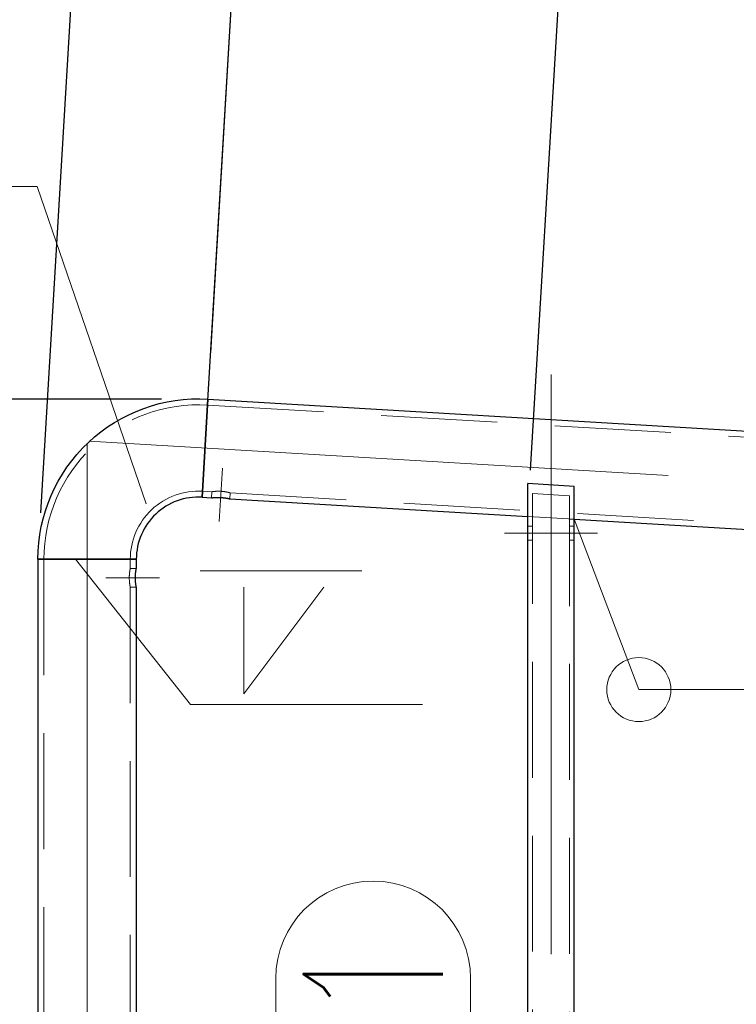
# Model space of a CAD drawing. Header units: millimetres. Extents: x -845 to -83, y 8759 to 9255.
# Tile 95 of 119: x -643 to -627, y 9096 to 9118. Entities that reach past the tile are written whole.
import ezdxf

# ---------------------------------------------------------------- set-up
doc = ezdxf.new("R2010")
doc.units = ezdxf.units.MM
doc.header["$LTSCALE"] = 10
doc.linetypes.add('HIDDEN', pattern=[0.375, 0.25, -0.125])
doc.linetypes.add('MITTE', pattern=[2, 1.25, -0.25, 0.25, -0.25])
doc.layers.get('Defpoints').update_dxf_attribs({"color": 1})
for name, color, linetype, lineweight in [('PS_DIM', 4, 'Continuous', 13), ('PS_Hidden', 2, 'HIDDEN', 9), ('PS_Mid', 5, 'MITTE', 15), ('PS_Pos', 1, 'Continuous', 15), ('PS_Shape', 161, 'Continuous', 30), ('PS_SOLID', 7, 'Continuous', 30), ('PS_Weld', 1, 'Continuous', 9)]:
    doc.layers.add(name, color=color, linetype=linetype, lineweight=lineweight)
doc.styles.add('simplex', font='simplex.shx', dxfattribs={"width": 0.75})
doc.dimstyles.new('1_20_GŁ_DS1-LS20', dxfattribs={"dimtxt": 2, "dimasz": 2, "dimexe": 2, "dimexo": 1, "dimgap": 1, "dimtad": 1, "dimjust": 4, "dimdec": 0, "dimlfac": 20, "dimtxsty": 'simplex', "dimblk1": 'NONE', "dimsah": 1, "dimcen": 2, "dimclrd": 256, "dimclre": 256, "dimclrt": 4, "dimadec": 1, "dimazin": 0, "dimtfac": 1, "dimtdec": 0, "dimtmove": 2, "dimatfit": 3, "dimfxl": 1, "dimarcsym": 0})
doc.dimstyles.new('1_20_PRZ', dxfattribs={"dimtxt": 2, "dimasz": 1, "dimexe": 2, "dimexo": 5, "dimgap": 1, "dimtad": 1, "dimdec": 0, "dimlfac": 20, "dimtxsty": 'simplex', "dimblk": 'dimznak', "dimcen": 2, "dimse1": 1, "dimse2": 1, "dimclrd": 256, "dimclrt": 4, "dimadec": 1, "dimazin": 0, "dimtfac": 1, "dimtdec": 0, "dimtix": 1, "dimtmove": 2, "dimatfit": 3, "dimldrblk": 'dim-grot', "dimfxl": 1, "dimarcsym": 0})
doc.dimstyles.new('1_20_SC', dxfattribs={"dimtxt": 2, "dimasz": 1, "dimexe": 1, "dimexo": 1, "dimgap": 1, "dimtad": 1, "dimdec": 0, "dimlfac": 20, "dimtxsty": 'simplex', "dimblk": 'dimznak', "dimcen": 2, "dimclrd": 256, "dimclre": 256, "dimclrt": 4, "dimadec": 1, "dimazin": 0, "dimtfac": 1, "dimtdec": 0, "dimtix": 1, "dimtmove": 2, "dimatfit": 3, "dimldrblk": 'dim-grot', "dimfxl": 1, "dimarcsym": 0})

# ---------------------------------------------------------------- blocks, each defined once
blk = doc.blocks.new('*D39')
at = {"layer": 'Defpoints', "color": 0, "transparency": 16777216}
for p in [(-637.636, 9126.047), (-638.744, 9107.403), (-642.283, 9106.066)]:
    blk.add_point(p, dxfattribs=at)
at = {"layer": 'PS_DIM', "lineweight": -2, "transparency": 16777216}
for p, q in [((-642.224, 9107.064), (-640.965, 9128.249)), ((-638.684, 9108.402), (-637.517, 9128.044)), ((-641.084, 9126.252), (-643.08, 9126.371)), ((-641.084, 9126.252), (-637.636, 9126.047)), ((-635.64, 9125.929), (-633.643, 9125.81))]:
    blk.add_line(p, q, dxfattribs=at)
at = {"layer": 'PS_DIM', "transparency": 16777216}
blk.add_solid([(-635.62, 9126.262), (-635.659, 9125.596), (-637.636, 9126.047)], dxfattribs=at)
at = {"layer": 'PS_DIM', "color": 4, "transparency": 16777216, "insert": (-643.286, 9123.25), "char_height": 2, "attachment_point": 5, "rotation": 86.6003, "style": 'simplex'}
blk.add_mtext('-69', dxfattribs=at)
blk = doc.blocks.new('_None')
blk = doc.blocks.new('*D40')
at = {"layer": 'Defpoints', "color": 0, "transparency": 16777216}
for p in [(-637.636, 9126.047), (-638.618, 9109.52), (-638.744, 9107.403)]:
    blk.add_point(p, dxfattribs=at)
at = {"layer": 'PS_DIM', "lineweight": -2, "transparency": 16777216}
for p, q in [((-638.684, 9108.402), (-637.517, 9128.044)), ((-638.559, 9110.518), (-637.517, 9128.044)), ((-639.633, 9126.166), (-641.629, 9126.285)), ((-637.636, 9126.047), (-635.64, 9125.929))]:
    blk.add_line(p, q, dxfattribs=at)
at = {"layer": 'PS_DIM', "transparency": 16777216}
blk.add_solid([(-639.613, 9126.499), (-639.652, 9125.833), (-637.636, 9126.047)], dxfattribs=at)
at = {"layer": 'PS_DIM', "color": 4, "transparency": 16777216, "insert": (-639.743, 9124.65), "char_height": 2, "attachment_point": 5, "rotation": 86.6003, "style": 'simplex'}
blk.add_mtext('0', dxfattribs=at)
blk = doc.blocks.new('*D41')
at = {"layer": 'Defpoints', "color": 0, "transparency": 16777216}
for p in [(-630.615, 9125.63), (-638.744, 9107.403), (-631.723, 9106.986)]:
    blk.add_point(p, dxfattribs=at)
at = {"layer": 'PS_DIM', "lineweight": -2, "transparency": 16777216}
for p, q in [((-638.684, 9108.402), (-637.517, 9128.044)), ((-631.664, 9107.985), (-630.497, 9127.627)), ((-637.636, 9126.047), (-632.612, 9125.749))]:
    blk.add_line(p, q, dxfattribs=at)
at = {"layer": 'PS_DIM', "transparency": 16777216}
blk.add_solid([(-632.592, 9126.082), (-632.632, 9125.416), (-630.615, 9125.63)], dxfattribs=at)
at = {"layer": 'PS_DIM', "color": 4, "transparency": 16777216, "insert": (-628.746, 9123.031), "char_height": 2, "attachment_point": 5, "rotation": 86.6003, "style": 'simplex'}
blk.add_mtext('141', dxfattribs=at)
blk = doc.blocks.new('*D42')
at = {"layer": 'Defpoints', "color": 0, "transparency": 16777216}
for p in [(-620.615, 9125.036), (-638.744, 9107.403), (-621.723, 9106.392)]:
    blk.add_point(p, dxfattribs=at)
at = {"layer": 'PS_DIM', "lineweight": -2, "transparency": 16777216}
for p, q in [((-638.684, 9108.402), (-637.517, 9128.044)), ((-621.664, 9107.391), (-620.497, 9127.033)), ((-637.636, 9126.047), (-622.612, 9125.155))]:
    blk.add_line(p, q, dxfattribs=at)
at = {"layer": 'PS_DIM', "transparency": 16777216}
blk.add_solid([(-622.592, 9125.488), (-622.632, 9124.822), (-620.615, 9125.036)], dxfattribs=at)
at = {"layer": 'PS_DIM', "color": 4, "transparency": 16777216, "insert": (-622.788, 9122.534), "char_height": 2, "attachment_point": 5, "rotation": 86.6003, "style": 'simplex'}
blk.add_mtext('341', dxfattribs=at)
blk = doc.blocks.new('*D43')
at = {"layer": 'Defpoints', "color": 0, "transparency": 16777216}
for p in [(-610.615, 9124.442), (-638.744, 9107.403), (-611.723, 9105.798)]:
    blk.add_point(p, dxfattribs=at)
at = {"layer": 'PS_DIM', "lineweight": -2, "transparency": 16777216}
for p, q in [((-638.684, 9108.402), (-637.517, 9128.044)), ((-611.664, 9106.797), (-610.497, 9126.439)), ((-637.636, 9126.047), (-612.612, 9124.561))]:
    blk.add_line(p, q, dxfattribs=at)
at = {"layer": 'PS_DIM', "transparency": 16777216}
blk.add_solid([(-612.592, 9124.894), (-612.632, 9124.228), (-610.615, 9124.442)], dxfattribs=at)
at = {"layer": 'PS_DIM', "color": 4, "transparency": 16777216, "insert": (-612.788, 9121.939), "char_height": 2, "attachment_point": 5, "rotation": 86.6003, "style": 'simplex'}
blk.add_mtext('541', dxfattribs=at)
blk = doc.blocks.new('*D44')
at = {"layer": 'Defpoints', "color": 0, "transparency": 16777216}
for p in [(-600.615, 9123.848), (-638.744, 9107.403), (-601.723, 9105.204)]:
    blk.add_point(p, dxfattribs=at)
at = {"layer": 'PS_DIM', "lineweight": -2, "transparency": 16777216}
for p, q in [((-638.684, 9108.402), (-637.517, 9128.044)), ((-637.636, 9126.047), (-602.612, 9123.967)), ((-601.664, 9106.202), (-600.497, 9125.845))]:
    blk.add_line(p, q, dxfattribs=at)
at = {"layer": 'PS_DIM', "transparency": 16777216}
blk.add_solid([(-602.592, 9124.299), (-602.632, 9123.634), (-600.615, 9123.848)], dxfattribs=at)
at = {"layer": 'PS_DIM', "color": 4, "transparency": 16777216, "insert": (-602.807, 9121.025), "char_height": 2, "attachment_point": 5, "rotation": 86.6003, "style": 'simplex'}
blk.add_mtext('742', dxfattribs=at)
blk = doc.blocks.new('*D45')
at = {"layer": 'Defpoints', "color": 0, "transparency": 16777216}
for p in [(-591.175, 9123.287), (-638.744, 9107.403), (-592.283, 9104.643)]:
    blk.add_point(p, dxfattribs=at)
at = {"layer": 'PS_DIM', "lineweight": -2, "transparency": 16777216}
for p, q in [((-638.684, 9108.402), (-637.517, 9128.044)), ((-637.636, 9126.047), (-593.172, 9123.406)), ((-592.224, 9105.642), (-591.057, 9125.284))]:
    blk.add_line(p, q, dxfattribs=at)
at = {"layer": 'PS_DIM', "transparency": 16777216}
blk.add_solid([(-593.152, 9123.739), (-593.192, 9123.073), (-591.175, 9123.287)], dxfattribs=at)
at = {"layer": 'PS_DIM', "color": 4, "transparency": 16777216, "insert": (-593.348, 9120.785), "char_height": 2, "attachment_point": 5, "rotation": 86.6003, "style": 'simplex'}
blk.add_mtext('931', dxfattribs=at)
blk = doc.blocks.new('*D46')
at = {"layer": 'Defpoints', "color": 0, "transparency": 16777216}
for p in [(-580.615, 9122.66), (-638.744, 9107.403), (-581.723, 9104.016)]:
    blk.add_point(p, dxfattribs=at)
at = {"layer": 'PS_DIM', "lineweight": -2, "transparency": 16777216}
for p, q in [((-638.684, 9108.402), (-637.517, 9128.044)), ((-637.636, 9126.047), (-582.612, 9122.779)), ((-581.664, 9105.014), (-580.497, 9124.656))]:
    blk.add_line(p, q, dxfattribs=at)
at = {"layer": 'PS_DIM', "transparency": 16777216}
blk.add_solid([(-582.592, 9123.111), (-582.632, 9122.446), (-580.615, 9122.66)], dxfattribs=at)
at = {"layer": 'PS_DIM', "color": 4, "transparency": 16777216, "insert": (-582.832, 9119.409), "char_height": 2, "attachment_point": 5, "rotation": 86.6003, "style": 'simplex'}
blk.add_mtext('1142', dxfattribs=at)
blk = doc.blocks.new('*D47')
at = {"layer": 'Defpoints', "color": 0, "transparency": 16777216}
for p in [(-570.615, 9122.066), (-638.744, 9107.403), (-571.723, 9103.422)]:
    blk.add_point(p, dxfattribs=at)
at = {"layer": 'PS_DIM', "lineweight": -2, "transparency": 16777216}
for p, q in [((-638.684, 9108.402), (-637.517, 9128.044)), ((-637.636, 9126.047), (-572.612, 9122.185)), ((-571.664, 9104.42), (-570.497, 9124.062))]:
    blk.add_line(p, q, dxfattribs=at)
at = {"layer": 'PS_DIM', "transparency": 16777216}
blk.add_solid([(-572.592, 9122.517), (-572.632, 9121.852), (-570.615, 9122.066)], dxfattribs=at)
at = {"layer": 'PS_DIM', "color": 4, "transparency": 16777216, "insert": (-572.841, 9118.672), "char_height": 2, "attachment_point": 5, "rotation": 86.6003, "style": 'simplex'}
blk.add_mtext('1343', dxfattribs=at)
blk = doc.blocks.new('*D48')
at = {"layer": 'Defpoints', "color": 0, "transparency": 16777216}
for p in [(-560.615, 9121.472), (-638.744, 9107.403), (-561.723, 9102.828)]:
    blk.add_point(p, dxfattribs=at)
at = {"layer": 'PS_DIM', "lineweight": -2, "transparency": 16777216}
for p, q in [((-638.684, 9108.402), (-637.517, 9128.044)), ((-637.636, 9126.047), (-562.612, 9121.59)), ((-561.664, 9103.826), (-560.497, 9123.468))]:
    blk.add_line(p, q, dxfattribs=at)
at = {"layer": 'PS_DIM', "transparency": 16777216}
blk.add_solid([(-562.592, 9121.923), (-562.632, 9121.258), (-560.615, 9121.472)], dxfattribs=at)
at = {"layer": 'PS_DIM', "color": 4, "transparency": 16777216, "insert": (-562.841, 9118.078), "char_height": 2, "attachment_point": 5, "rotation": 86.6003, "style": 'simplex'}
blk.add_mtext('1543', dxfattribs=at)
blk = doc.blocks.new('*D49')
at = {"layer": 'Defpoints', "color": 0, "transparency": 16777216}
for p in [(-550.615, 9120.878), (-638.744, 9107.403), (-551.723, 9102.234)]:
    blk.add_point(p, dxfattribs=at)
at = {"layer": 'PS_DIM', "lineweight": -2, "transparency": 16777216}
for p, q in [((-638.684, 9108.402), (-637.517, 9128.044)), ((-637.636, 9126.047), (-552.612, 9120.996)), ((-551.664, 9103.232), (-550.497, 9122.874))]:
    blk.add_line(p, q, dxfattribs=at)
at = {"layer": 'PS_DIM', "transparency": 16777216}
blk.add_solid([(-552.592, 9121.329), (-552.632, 9120.664), (-550.615, 9120.878)], dxfattribs=at)
at = {"layer": 'PS_DIM', "color": 4, "transparency": 16777216, "insert": (-552.841, 9117.484), "char_height": 2, "attachment_point": 5, "rotation": 86.6003, "style": 'simplex'}
blk.add_mtext('1743', dxfattribs=at)
blk = doc.blocks.new('*D50')
at = {"layer": 'Defpoints', "color": 0, "transparency": 16777216}
for p in [(-541.175, 9120.317), (-638.744, 9107.403), (-542.283, 9101.673)]:
    blk.add_point(p, dxfattribs=at)
at = {"layer": 'PS_DIM', "lineweight": -2, "transparency": 16777216}
for p, q in [((-638.684, 9108.402), (-637.517, 9128.044)), ((-637.636, 9126.047), (-543.172, 9120.436)), ((-542.224, 9102.671), (-541.057, 9122.314))]:
    blk.add_line(p, q, dxfattribs=at)
at = {"layer": 'PS_DIM', "transparency": 16777216}
blk.add_solid([(-543.152, 9120.768), (-543.192, 9120.103), (-541.175, 9120.317)], dxfattribs=at)
at = {"layer": 'PS_DIM', "color": 4, "transparency": 16777216, "insert": (-543.401, 9116.923), "char_height": 2, "attachment_point": 5, "rotation": 86.6003, "style": 'simplex'}
blk.add_mtext('1933', dxfattribs=at)
blk = doc.blocks.new('*D51')
at = {"layer": 'Defpoints', "color": 0, "transparency": 16777216}
for p in [(-530.615, 9119.69), (-638.744, 9107.403), (-531.723, 9101.046)]:
    blk.add_point(p, dxfattribs=at)
at = {"layer": 'PS_DIM', "lineweight": -2, "transparency": 16777216}
for p, q in [((-638.684, 9108.402), (-637.517, 9128.044)), ((-637.636, 9126.047), (-532.612, 9119.808)), ((-531.664, 9102.044), (-530.497, 9121.686))]:
    blk.add_line(p, q, dxfattribs=at)
at = {"layer": 'PS_DIM', "transparency": 16777216}
blk.add_solid([(-532.592, 9120.141), (-532.632, 9119.476), (-530.615, 9119.69)], dxfattribs=at)
at = {"layer": 'PS_DIM', "color": 4, "transparency": 16777216, "insert": (-532.843, 9116.26), "char_height": 2, "attachment_point": 5, "rotation": 86.6003, "style": 'simplex'}
blk.add_mtext('2144', dxfattribs=at)
blk = doc.blocks.new('*D52')
at = {"layer": 'Defpoints', "color": 0, "transparency": 16777216}
for p in [(-520.615, 9119.096), (-638.744, 9107.403), (-521.723, 9100.452)]:
    blk.add_point(p, dxfattribs=at)
at = {"layer": 'PS_DIM', "lineweight": -2, "transparency": 16777216}
for p, q in [((-638.684, 9108.402), (-637.517, 9128.044)), ((-637.636, 9126.047), (-522.612, 9119.214)), ((-521.664, 9101.45), (-520.497, 9121.092))]:
    blk.add_line(p, q, dxfattribs=at)
at = {"layer": 'PS_DIM', "transparency": 16777216}
blk.add_solid([(-522.592, 9119.547), (-522.632, 9118.882), (-520.615, 9119.096)], dxfattribs=at)
at = {"layer": 'PS_DIM', "color": 4, "transparency": 16777216, "insert": (-522.849, 9115.559), "char_height": 2, "attachment_point": 5, "rotation": 86.6003, "style": 'simplex'}
blk.add_mtext('2345', dxfattribs=at)
blk = doc.blocks.new('*D53')
at = {"layer": 'Defpoints', "color": 0, "transparency": 16777216}
for p in [(-510.615, 9118.502), (-638.744, 9107.403), (-511.723, 9099.858)]:
    blk.add_point(p, dxfattribs=at)
at = {"layer": 'PS_DIM', "lineweight": -2, "transparency": 16777216}
for p, q in [((-638.684, 9108.402), (-637.517, 9128.044)), ((-637.636, 9126.047), (-512.612, 9118.62)), ((-511.664, 9100.856), (-510.497, 9120.498))]:
    blk.add_line(p, q, dxfattribs=at)
at = {"layer": 'PS_DIM', "transparency": 16777216}
blk.add_solid([(-512.592, 9118.953), (-512.632, 9118.287), (-510.615, 9118.502)], dxfattribs=at)
at = {"layer": 'PS_DIM', "color": 4, "transparency": 16777216, "insert": (-512.849, 9114.965), "char_height": 2, "attachment_point": 5, "rotation": 86.6003, "style": 'simplex'}
blk.add_mtext('2545', dxfattribs=at)
blk = doc.blocks.new('*D54')
at = {"layer": 'Defpoints', "color": 0, "transparency": 16777216}
for p in [(-501.175, 9117.941), (-638.744, 9107.403), (-502.283, 9099.297)]:
    blk.add_point(p, dxfattribs=at)
at = {"layer": 'PS_DIM', "lineweight": -2, "transparency": 16777216}
for p, q in [((-638.684, 9108.402), (-637.517, 9128.044)), ((-637.636, 9126.047), (-503.172, 9118.059)), ((-502.224, 9100.295), (-501.057, 9119.937))]:
    blk.add_line(p, q, dxfattribs=at)
at = {"layer": 'PS_DIM', "transparency": 16777216}
blk.add_solid([(-503.152, 9118.392), (-503.192, 9117.727), (-501.175, 9117.941)], dxfattribs=at)
at = {"layer": 'PS_DIM', "color": 4, "transparency": 16777216, "insert": (-503.411, 9114.369), "char_height": 2, "attachment_point": 5, "rotation": 86.6003, "style": 'simplex'}
blk.add_mtext('2734', dxfattribs=at)
blk = doc.blocks.new('*D55')
at = {"layer": 'Defpoints', "color": 0, "transparency": 16777216}
for p in [(-481.903, 9116.796), (-638.744, 9107.403), (-482.885, 9100.268)]:
    blk.add_point(p, dxfattribs=at)
at = {"layer": 'PS_DIM', "lineweight": -2, "transparency": 16777216}
for p, q in [((-638.684, 9108.402), (-637.517, 9128.044)), ((-637.636, 9126.047), (-483.9, 9116.915)), ((-482.826, 9101.267), (-481.785, 9118.792))]:
    blk.add_line(p, q, dxfattribs=at)
at = {"layer": 'PS_DIM', "transparency": 16777216}
blk.add_solid([(-483.88, 9117.247), (-483.919, 9116.582), (-481.903, 9116.796)], dxfattribs=at)
at = {"layer": 'PS_DIM', "color": 4, "transparency": 16777216, "insert": (-484.128, 9113.402), "char_height": 2, "attachment_point": 5, "rotation": 86.6003, "style": 'simplex'}
blk.add_mtext('3120', dxfattribs=at)
blk = doc.blocks.new('*D56')
at = {"layer": 'Defpoints', "color": 0, "transparency": 16777216}
for p in [(-478.455, 9116.591), (-638.744, 9107.403), (-479.63, 9096.814)]:
    blk.add_point(p, dxfattribs=at)
at = {"layer": 'PS_DIM', "lineweight": -2, "transparency": 16777216}
for p, q in [((-638.684, 9108.402), (-637.517, 9128.044)), ((-637.636, 9126.047), (-480.452, 9116.71)), ((-479.571, 9097.813), (-478.337, 9118.588))]:
    blk.add_line(p, q, dxfattribs=at)
at = {"layer": 'PS_DIM', "transparency": 16777216}
blk.add_solid([(-480.432, 9117.042), (-480.472, 9116.377), (-478.455, 9116.591)], dxfattribs=at)
at = {"layer": 'PS_DIM', "color": 4, "transparency": 16777216, "insert": (-480.678, 9113.233), "char_height": 2, "attachment_point": 5, "rotation": 86.6003, "style": 'simplex'}
blk.add_mtext('3189', dxfattribs=at)
blk = doc.blocks.new('dimznak')
at = {"color": 0}
for points in [[(0, 2), (0, -2)], [(-2, 0), (2, 0)]]:
    blk.add_lwpolyline(points, dxfattribs=at)
at = {"color": 2}
blk.add_lwpolyline([(1, 1), (-1, -1)], dxfattribs=at)
blk = doc.blocks.new('*D57')
at = {"layer": 'Defpoints', "color": 0, "transparency": 16777216}
for p in [(-638.618, 9109.52), (-650.283, 9106.066), (-642.283, 9106.066)]:
    blk.add_point(p, dxfattribs=at)
at = {"layer": 'PS_DIM', "lineweight": -2, "transparency": 16777216}
for p, q in [((-650.283, 9110.52), (-650.283, 9111.52)), ((-639.618, 9109.52), (-651.283, 9109.52)), ((-650.283, 9109.52), (-650.283, 9106.066)), ((-643.283, 9106.066), (-651.283, 9106.066)), ((-650.283, 9105.066), (-650.283, 9104.066))]:
    blk.add_line(p, q, dxfattribs=at)
for p, rotation in [((-650.283, 9109.52), 270), ((-650.283, 9106.066), 90)]:
    blk.add_blockref('dimznak', p, dxfattribs=dict(at, rotation=rotation))
at = {"layer": 'PS_DIM', "color": 4, "transparency": 16777216, "insert": (-652.283, 9107.793), "char_height": 2, "attachment_point": 5, "rotation": 90, "style": 'simplex'}
blk.add_mtext('69', dxfattribs=at)
blk = doc.blocks.new('dim-grot')
blk.add_hatch(color=256).paths.add_polyline_path([(0, 0), (-2, 0.5), (-2, -0.5)])
blk.add_lwpolyline([(0, 0), (-2, 0.5), (-2, -0.5), (0, 0)])
blk = doc.blocks.new('*D58')
at = {"layer": 'Defpoints', "color": 0, "transparency": 16777216}
for p in [(-642.283, 9106.066), (-650.283, 9060.613), (-640.163, 9060.613)]:
    blk.add_point(p, dxfattribs=at)
at = {"layer": 'PS_DIM', "lineweight": -2, "transparency": 16777216}
for p, q in [((-643.283, 9106.066), (-651.283, 9106.066)), ((-650.283, 9105.066), (-650.283, 9061.613)), ((-641.163, 9060.613), (-651.283, 9060.613))]:
    blk.add_line(p, q, dxfattribs=at)
for p, rotation in [((-650.283, 9106.066), 90), ((-650.283, 9060.613), 270)]:
    blk.add_blockref('dimznak', p, dxfattribs=dict(at, rotation=rotation))
at = {"layer": 'PS_DIM', "color": 4, "transparency": 16777216, "insert": (-652.283, 9083.34), "char_height": 2, "attachment_point": 5, "rotation": 90, "style": 'simplex'}
blk.add_mtext('909', dxfattribs=at)
blk = doc.blocks.new('*D63')
at = {"layer": 'Defpoints', "color": 0, "transparency": 16777216}
for p in [(-638.618, 9109.52), (-482.885, 9100.268), (-471.63, 9100.268)]:
    blk.add_point(p, dxfattribs=at)
at = {"layer": 'PS_DIM', "lineweight": -2, "transparency": 16777216}
blk.add_line((-471.63, 9108.52), (-471.63, 9101.268), dxfattribs=at)
for p, rotation in [((-471.63, 9109.52), 90), ((-471.63, 9100.268), 270)]:
    blk.add_blockref('dimznak', p, dxfattribs=dict(at, rotation=rotation))
at = {"layer": 'PS_DIM', "color": 4, "transparency": 16777216, "insert": (-473.63, 9104.894), "char_height": 2, "attachment_point": 5, "rotation": 90, "style": 'simplex'}
blk.add_mtext('185', dxfattribs=at)
blk = doc.blocks.new('*D68')
at = {"layer": 'Defpoints', "color": 0, "transparency": 16777216}
for p in [(-638.618, 9109.52), (-465.818, 9109.52), (-498.223, 9039.429)]:
    blk.add_point(p, dxfattribs=at)
at = {"layer": 'PS_DIM', "lineweight": -2, "transparency": 16777216}
blk.add_line((-465.818, 9040.429), (-465.818, 9108.52), dxfattribs=at)
for p, rotation in [((-465.818, 9109.52), 90), ((-465.818, 9039.429), 270)]:
    blk.add_blockref('dimznak', p, dxfattribs=dict(at, rotation=rotation))
at = {"layer": 'PS_DIM', "color": 4, "transparency": 16777216, "insert": (-467.818, 9074.475), "char_height": 2, "attachment_point": 5, "rotation": 90, "style": 'simplex'}
blk.add_mtext('1402', dxfattribs=at)
blk = doc.blocks.new('*X603')
at = {"layer": 'PS_Hidden', "color": 2, "linetype": 'HIDDEN'}
for p, q in [((-638.626, 9109.39), (-482.893, 9100.139)), ((-638.736, 9107.533), (-638.536, 9107.521)), ((-638.544, 9107.392), (-638.536, 9107.521)), ((-638.535, 9107.522), (-638.536, 9107.521)), ((-638.536, 9107.521), (-638.536, 9107.521)), ((-638.536, 9107.521), (-638.536, 9107.521)), ((-638.536, 9107.521), (-638.536, 9107.521)), ((-638.534, 9107.522), (-638.535, 9107.522)), ((-638.535, 9107.522), (-638.535, 9107.522)), ((-638.533, 9107.522), (-638.534, 9107.522)), ((-638.532, 9107.522), (-638.533, 9107.522)), ((-638.531, 9107.522), (-638.532, 9107.522)), ((-638.53, 9107.522), (-638.531, 9107.522)), ((-638.528, 9107.523), (-638.53, 9107.522)), ((-638.527, 9107.523), (-638.528, 9107.523)), ((-638.525, 9107.523), (-638.527, 9107.523)), ((-638.524, 9107.523), (-638.525, 9107.523)), ((-638.522, 9107.524), (-638.524, 9107.523)), ((-638.52, 9107.524), (-638.522, 9107.524)), ((-638.518, 9107.524), (-638.52, 9107.524)), ((-638.515, 9107.524), (-638.518, 9107.524)), ((-638.513, 9107.525), (-638.515, 9107.524)), ((-638.511, 9107.525), (-638.513, 9107.525)), ((-638.508, 9107.525), (-638.511, 9107.525)), ((-638.505, 9107.526), (-638.508, 9107.525)), ((-638.502, 9107.526), (-638.505, 9107.526)), ((-638.5, 9107.526), (-638.502, 9107.526)), ((-638.497, 9107.527), (-638.5, 9107.526)), ((-638.494, 9107.527), (-638.497, 9107.527)), ((-638.49, 9107.527), (-638.494, 9107.527)), ((-638.487, 9107.528), (-638.49, 9107.527)), ((-638.484, 9107.528), (-638.487, 9107.528)), ((-638.481, 9107.528), (-638.484, 9107.528)), ((-638.477, 9107.529), (-638.481, 9107.528)), ((-638.474, 9107.529), (-638.477, 9107.529)), ((-638.47, 9107.529), (-638.474, 9107.529)), ((-638.466, 9107.53), (-638.47, 9107.529)), ((-638.462, 9107.53), (-638.466, 9107.53)), ((-638.458, 9107.53), (-638.462, 9107.53)), ((-638.454, 9107.531), (-638.458, 9107.53)), ((-638.45, 9107.531), (-638.454, 9107.531)), ((-638.446, 9107.531), (-638.45, 9107.531)), ((-638.442, 9107.531), (-638.446, 9107.531)), ((-638.437, 9107.532), (-638.442, 9107.531)), ((-638.433, 9107.532), (-638.437, 9107.532)), ((-638.428, 9107.532), (-638.433, 9107.532)), ((-638.424, 9107.532), (-638.428, 9107.532)), ((-638.419, 9107.532), (-638.424, 9107.532)), ((-638.414, 9107.533), (-638.419, 9107.532)), ((-638.41, 9107.533), (-638.414, 9107.533)), ((-638.405, 9107.533), (-638.41, 9107.533)), ((-638.4, 9107.533), (-638.405, 9107.533)), ((-638.395, 9107.533), (-638.4, 9107.533)), ((-638.39, 9107.533), (-638.395, 9107.533)), ((-638.385, 9107.533), (-638.39, 9107.533)), ((-638.38, 9107.533), (-638.385, 9107.533)), ((-638.375, 9107.533), (-638.38, 9107.533)), ((-638.37, 9107.533), (-638.375, 9107.533)), ((-638.365, 9107.533), (-638.37, 9107.533)), ((-638.36, 9107.532), (-638.365, 9107.533)), ((-638.355, 9107.532), (-638.36, 9107.532)), ((-638.35, 9107.532), (-638.355, 9107.532)), ((-638.345, 9107.532), (-638.35, 9107.532)), ((-638.34, 9107.532), (-638.345, 9107.532)), ((-638.335, 9107.531), (-638.34, 9107.532)), ((-638.33, 9107.531), (-638.335, 9107.531)), ((-638.335, 9107.531), (-638.335, 9107.531)), ((-638.325, 9107.531), (-638.33, 9107.531)), ((-638.321, 9107.53), (-638.325, 9107.531)), ((-638.316, 9107.53), (-638.321, 9107.53)), ((-638.311, 9107.529), (-638.316, 9107.53)), ((-638.306, 9107.529), (-638.311, 9107.529)), ((-638.301, 9107.528), (-638.306, 9107.529)), ((-638.296, 9107.528), (-638.301, 9107.528)), ((-638.291, 9107.527), (-638.296, 9107.528)), ((-638.286, 9107.527), (-638.291, 9107.527)), ((-638.281, 9107.526), (-638.286, 9107.527)), ((-638.276, 9107.526), (-638.281, 9107.526)), ((-638.271, 9107.525), (-638.276, 9107.526)), ((-638.266, 9107.524), (-638.271, 9107.525)), ((-638.261, 9107.524), (-638.266, 9107.524)), ((-638.257, 9107.523), (-638.261, 9107.524)), ((-638.252, 9107.522), (-638.257, 9107.523)), ((-638.247, 9107.522), (-638.252, 9107.522)), ((-638.243, 9107.521), (-638.247, 9107.522)), ((-638.238, 9107.52), (-638.243, 9107.521)), ((-638.234, 9107.52), (-638.238, 9107.52)), ((-638.23, 9107.519), (-638.234, 9107.52)), ((-638.225, 9107.518), (-638.23, 9107.519)), ((-638.221, 9107.517), (-638.225, 9107.518)), ((-638.217, 9107.516), (-638.221, 9107.517)), ((-638.213, 9107.516), (-638.217, 9107.516)), ((-638.209, 9107.515), (-638.213, 9107.516)), ((-638.205, 9107.514), (-638.209, 9107.515)), ((-638.202, 9107.513), (-638.205, 9107.514)), ((-638.198, 9107.513), (-638.202, 9107.513)), ((-638.195, 9107.512), (-638.198, 9107.513)), ((-638.191, 9107.511), (-638.195, 9107.512)), ((-638.188, 9107.51), (-638.191, 9107.511)), ((-638.185, 9107.51), (-638.188, 9107.51)), ((-638.182, 9107.509), (-638.185, 9107.51)), ((-638.179, 9107.508), (-638.182, 9107.509)), ((-638.176, 9107.508), (-638.179, 9107.508)), ((-638.173, 9107.507), (-638.176, 9107.508)), ((-638.17, 9107.506), (-638.173, 9107.507)), ((-638.167, 9107.506), (-638.17, 9107.506)), ((-638.165, 9107.505), (-638.167, 9107.506)), ((-638.162, 9107.504), (-638.165, 9107.505)), ((-638.16, 9107.504), (-638.162, 9107.504)), ((-638.157, 9107.503), (-638.16, 9107.504)), ((-638.155, 9107.503), (-638.157, 9107.503)), ((-638.153, 9107.502), (-638.155, 9107.503)), ((-638.151, 9107.501), (-638.153, 9107.502)), ((-638.149, 9107.501), (-638.151, 9107.501)), ((-638.148, 9107.501), (-638.149, 9107.501)), ((-638.146, 9107.5), (-638.148, 9107.501)), ((-638.145, 9107.5), (-638.146, 9107.5)), ((-638.143, 9107.499), (-638.145, 9107.5)), ((-638.142, 9107.499), (-638.143, 9107.499)), ((-638.141, 9107.499), (-638.142, 9107.499)), ((-638.145, 9107.368), (-638.137, 9107.498)), ((-638.14, 9107.499), (-638.141, 9107.499)), ((-638.139, 9107.498), (-638.14, 9107.499)), ((-638.138, 9107.498), (-638.139, 9107.498)), ((-638.137, 9107.498), (-638.138, 9107.498)), ((-638.138, 9107.498), (-638.138, 9107.498)), ((-638.137, 9107.498), (-638.137, 9107.498)), ((-638.137, 9107.498), (-638.137, 9107.498)), ((-638.137, 9107.498), (-638.137, 9107.498)), ((-638.137, 9107.498), (-483.602, 9098.317)), ((-631.623, 9060.106), (-631.623, 9107.481)), ((-631.623, 9107.481), (-630.823, 9107.434)), ((-630.823, 9060.058), (-630.823, 9107.434)), ((-631.723, 9106.986), (-631.623, 9106.98)), ((-631.723, 9106.986), (-630.723, 9106.927)), ((-630.823, 9106.933), (-630.723, 9106.927)), ((-631.623, 9106.777), (-631.723, 9106.777)), ((-630.723, 9106.777), (-630.823, 9106.777)), ((-631.623, 9106.477), (-631.723, 9106.477)), ((-630.723, 9106.477), (-630.823, 9106.477)), ((-642.153, 9106.066), (-642.153, 9048.246)), ((-640.293, 9106.066), (-640.293, 9105.866)), ((-640.304, 9105.804), (-640.305, 9105.796)), ((-640.303, 9105.811), (-640.304, 9105.804)), ((-640.302, 9105.817), (-640.303, 9105.811)), ((-640.301, 9105.824), (-640.302, 9105.817)), ((-640.3, 9105.83), (-640.301, 9105.824)), ((-640.299, 9105.835), (-640.3, 9105.83)), ((-640.298, 9105.84), (-640.299, 9105.835)), ((-640.297, 9105.845), (-640.298, 9105.84)), ((-640.296, 9105.85), (-640.297, 9105.845)), ((-640.295, 9105.857), (-640.296, 9105.853)), ((-640.296, 9105.853), (-640.296, 9105.85)), ((-640.294, 9105.859), (-640.295, 9105.857)), ((-640.293, 9105.865), (-640.294, 9105.864)), ((-640.294, 9105.864), (-640.294, 9105.862)), ((-640.294, 9105.862), (-640.294, 9105.859)), ((-640.293, 9105.866), (-640.293, 9105.866)), ((-640.293, 9105.866), (-640.293, 9105.865)), ((-640.163, 9105.866), (-640.293, 9105.866)), ((-640.314, 9105.696), (-640.315, 9105.686)), ((-640.315, 9105.686), (-640.315, 9105.676)), ((-640.315, 9105.676), (-640.315, 9105.666)), ((-640.315, 9105.666), (-640.315, 9105.656)), ((-640.315, 9105.656), (-640.315, 9105.646)), ((-640.315, 9105.646), (-640.314, 9105.636)), ((-640.313, 9105.716), (-640.314, 9105.706)), ((-640.314, 9105.706), (-640.314, 9105.696)), ((-640.314, 9105.636), (-640.314, 9105.626)), ((-640.314, 9105.626), (-640.313, 9105.616)), ((-640.312, 9105.735), (-640.313, 9105.726)), ((-640.313, 9105.726), (-640.313, 9105.716)), ((-640.313, 9105.616), (-640.313, 9105.606)), ((-640.313, 9105.606), (-640.312, 9105.596)), ((-640.311, 9105.745), (-640.312, 9105.735)), ((-640.312, 9105.596), (-640.311, 9105.587)), ((-640.31, 9105.763), (-640.311, 9105.754)), ((-640.311, 9105.754), (-640.311, 9105.745)), ((-640.309, 9105.772), (-640.31, 9105.763)), ((-640.308, 9105.781), (-640.309, 9105.772)), ((-640.307, 9105.789), (-640.308, 9105.781)), ((-640.305, 9105.796), (-640.307, 9105.789)), ((-640.311, 9105.587), (-640.311, 9105.577)), ((-640.311, 9105.577), (-640.31, 9105.568)), ((-640.31, 9105.568), (-640.309, 9105.56)), ((-640.309, 9105.56), (-640.308, 9105.551)), ((-640.308, 9105.551), (-640.307, 9105.543)), ((-640.307, 9105.543), (-640.305, 9105.535)), ((-640.305, 9105.535), (-640.304, 9105.528)), ((-640.304, 9105.528), (-640.303, 9105.521)), ((-640.303, 9105.521), (-640.302, 9105.514)), ((-640.302, 9105.514), (-640.301, 9105.508)), ((-640.301, 9105.508), (-640.3, 9105.502)), ((-640.3, 9105.502), (-640.299, 9105.496)), ((-640.299, 9105.496), (-640.298, 9105.491)), ((-640.298, 9105.491), (-640.297, 9105.486)), ((-640.297, 9105.486), (-640.296, 9105.482)), ((-640.296, 9105.482), (-640.296, 9105.478)), ((-640.296, 9105.478), (-640.295, 9105.475)), ((-640.295, 9105.475), (-640.294, 9105.472)), ((-640.294, 9105.472), (-640.294, 9105.47)), ((-640.294, 9105.47), (-640.294, 9105.468)), ((-640.294, 9105.468), (-640.293, 9105.467)), ((-640.293, 9105.467), (-640.293, 9105.466)), ((-640.293, 9105.466), (-640.293, 9105.466)), ((-640.293, 9105.466), (-640.293, 9105.466)), ((-640.293, 9105.466), (-640.293, 9048.246)), ((-640.163, 9105.466), (-640.293, 9105.466))]:
    blk.add_line(p, q, dxfattribs=at)
at = {"layer": 'PS_Hidden', "extrusion": (0, 0, -1)}
blk.add_arc((638.823, 9106.066), 3.33, 0, 93.3997, dxfattribs=at)
at = {"layer": 'PS_Hidden'}
blk.add_arc((-638.823, 9106.066), 1.47, 86.6003, 180, dxfattribs=at)
at = {"layer": 'PS_Mid', "color": 5, "linetype": 'MITTE'}
for p, q in [((-631.223, 9057.553), (-631.223, 9110.196)), ((-641.223, 9108.566), (-641.223, 9045.746)), ((-641.176, 9108.61), (-480.452, 9099.062)), ((-638.306, 9108.032), (-638.374, 9106.881)), ((-632.223, 9106.627), (-631.123, 9106.627)), ((-632.223, 9106.627), (-631.123, 9106.627)), ((-631.323, 9106.627), (-630.223, 9106.627)), ((-631.323, 9106.627), (-630.223, 9106.627)), ((-640.817, 9105.666), (-639.663, 9105.666))]:
    blk.add_line(p, q, dxfattribs=at)
at = {"layer": 'PS_SOLID', "color": 7, "linetype": 'Continuous'}
for p, q in [((-638.618, 9109.52), (-638.744, 9107.403)), ((-638.744, 9107.403), (-638.618, 9109.52)), ((-638.618, 9109.52), (-482.885, 9100.268)), ((-631.723, 9060.112), (-631.723, 9107.696)), ((-630.723, 9107.637), (-631.723, 9107.696)), ((-630.723, 9060.053), (-630.723, 9107.637)), ((-638.744, 9107.403), (-638.544, 9107.392)), ((-638.544, 9107.392), (-638.544, 9107.392)), ((-638.544, 9107.392), (-638.544, 9107.392)), ((-638.544, 9107.392), (-638.543, 9107.392)), ((-638.543, 9107.392), (-638.543, 9107.392)), ((-638.543, 9107.392), (-638.542, 9107.392)), ((-638.542, 9107.392), (-638.542, 9107.392)), ((-638.542, 9107.392), (-638.541, 9107.392)), ((-638.541, 9107.392), (-638.54, 9107.392)), ((-638.54, 9107.392), (-638.539, 9107.392)), ((-638.539, 9107.392), (-638.538, 9107.392)), ((-638.538, 9107.392), (-638.536, 9107.393)), ((-638.536, 9107.393), (-638.535, 9107.393)), ((-638.535, 9107.393), (-638.533, 9107.393)), ((-638.533, 9107.393), (-638.531, 9107.393)), ((-638.531, 9107.393), (-638.53, 9107.393)), ((-638.53, 9107.393), (-638.528, 9107.394)), ((-638.528, 9107.394), (-638.525, 9107.394)), ((-638.525, 9107.394), (-638.523, 9107.394)), ((-638.523, 9107.394), (-638.521, 9107.394)), ((-638.521, 9107.394), (-638.518, 9107.395)), ((-638.518, 9107.395), (-638.516, 9107.395)), ((-638.516, 9107.395), (-638.513, 9107.395)), ((-638.513, 9107.395), (-638.51, 9107.395)), ((-638.51, 9107.395), (-638.507, 9107.396)), ((-638.507, 9107.396), (-638.504, 9107.396)), ((-638.504, 9107.396), (-638.501, 9107.396)), ((-638.501, 9107.396), (-638.498, 9107.397)), ((-638.498, 9107.397), (-638.495, 9107.397)), ((-638.495, 9107.397), (-638.492, 9107.397)), ((-638.492, 9107.397), (-638.488, 9107.397)), ((-638.488, 9107.397), (-638.485, 9107.398)), ((-638.485, 9107.398), (-638.481, 9107.398)), ((-638.481, 9107.398), (-638.478, 9107.398)), ((-638.478, 9107.398), (-638.474, 9107.398)), ((-638.474, 9107.398), (-638.47, 9107.399)), ((-638.47, 9107.399), (-638.466, 9107.399)), ((-638.466, 9107.399), (-638.462, 9107.399)), ((-638.462, 9107.399), (-638.458, 9107.399)), ((-638.458, 9107.399), (-638.454, 9107.399)), ((-638.454, 9107.399), (-638.45, 9107.4)), ((-638.45, 9107.4), (-638.445, 9107.4)), ((-638.445, 9107.4), (-638.441, 9107.4)), ((-638.441, 9107.4), (-638.436, 9107.4)), ((-638.436, 9107.4), (-638.432, 9107.4)), ((-638.432, 9107.4), (-638.427, 9107.4)), ((-638.427, 9107.4), (-638.422, 9107.4)), ((-638.422, 9107.4), (-638.417, 9107.401)), ((-638.417, 9107.401), (-638.413, 9107.401)), ((-638.413, 9107.401), (-638.408, 9107.401)), ((-638.408, 9107.401), (-638.403, 9107.401)), ((-638.403, 9107.401), (-638.398, 9107.401)), ((-638.398, 9107.401), (-638.393, 9107.401)), ((-638.393, 9107.401), (-638.388, 9107.4)), ((-638.388, 9107.4), (-638.383, 9107.4)), ((-638.383, 9107.4), (-638.378, 9107.4)), ((-638.378, 9107.4), (-638.373, 9107.4)), ((-638.373, 9107.4), (-638.368, 9107.4)), ((-638.368, 9107.4), (-638.363, 9107.4)), ((-638.363, 9107.4), (-638.358, 9107.4)), ((-638.358, 9107.4), (-638.353, 9107.399)), ((-638.353, 9107.399), (-638.348, 9107.399)), ((-638.348, 9107.399), (-638.343, 9107.399)), ((-638.343, 9107.399), (-638.338, 9107.398)), ((-638.343, 9107.399), (-638.343, 9107.399)), ((-638.338, 9107.398), (-638.333, 9107.398)), ((-638.333, 9107.398), (-638.328, 9107.398)), ((-638.328, 9107.398), (-638.323, 9107.397)), ((-638.323, 9107.397), (-638.318, 9107.397)), ((-638.318, 9107.397), (-638.313, 9107.397)), ((-638.313, 9107.397), (-638.309, 9107.396)), ((-638.309, 9107.396), (-638.304, 9107.396)), ((-638.304, 9107.396), (-638.299, 9107.395)), ((-638.299, 9107.395), (-638.294, 9107.395)), ((-638.294, 9107.395), (-638.289, 9107.394)), ((-638.289, 9107.394), (-638.284, 9107.394)), ((-638.284, 9107.394), (-638.279, 9107.393)), ((-638.279, 9107.393), (-638.274, 9107.392)), ((-638.274, 9107.392), (-638.269, 9107.392)), ((-638.269, 9107.392), (-638.264, 9107.391)), ((-638.264, 9107.391), (-638.26, 9107.39)), ((-638.26, 9107.39), (-638.255, 9107.39)), ((-638.255, 9107.39), (-638.251, 9107.389)), ((-638.251, 9107.389), (-638.246, 9107.388)), ((-638.246, 9107.388), (-638.242, 9107.388)), ((-638.242, 9107.388), (-638.237, 9107.387)), ((-638.237, 9107.387), (-638.233, 9107.386)), ((-638.233, 9107.386), (-638.229, 9107.386)), ((-638.229, 9107.386), (-638.225, 9107.385)), ((-638.225, 9107.385), (-638.221, 9107.384)), ((-638.221, 9107.384), (-638.217, 9107.384)), ((-638.217, 9107.384), (-638.213, 9107.383)), ((-638.213, 9107.383), (-638.21, 9107.382)), ((-638.21, 9107.382), (-638.206, 9107.381)), ((-638.206, 9107.381), (-638.203, 9107.381)), ((-638.203, 9107.381), (-638.199, 9107.38)), ((-638.199, 9107.38), (-638.196, 9107.38)), ((-638.196, 9107.38), (-638.193, 9107.379)), ((-638.193, 9107.379), (-638.189, 9107.378)), ((-638.189, 9107.378), (-638.186, 9107.378)), ((-638.186, 9107.378), (-638.183, 9107.377)), ((-638.183, 9107.377), (-638.18, 9107.376)), ((-638.18, 9107.376), (-638.178, 9107.376)), ((-638.178, 9107.376), (-638.175, 9107.375)), ((-638.175, 9107.375), (-638.172, 9107.374)), ((-638.172, 9107.374), (-638.17, 9107.374)), ((-638.17, 9107.374), (-638.167, 9107.373)), ((-638.167, 9107.373), (-638.165, 9107.373)), ((-638.165, 9107.373), (-638.163, 9107.372)), ((-638.163, 9107.372), (-638.161, 9107.372)), ((-638.161, 9107.372), (-638.159, 9107.371)), ((-638.159, 9107.371), (-638.157, 9107.371)), ((-638.157, 9107.371), (-638.155, 9107.37)), ((-638.155, 9107.37), (-638.154, 9107.37)), ((-638.154, 9107.37), (-638.152, 9107.37)), ((-638.152, 9107.37), (-638.151, 9107.369)), ((-638.151, 9107.369), (-638.15, 9107.369)), ((-638.15, 9107.369), (-638.149, 9107.369)), ((-638.149, 9107.369), (-638.148, 9107.369)), ((-638.148, 9107.369), (-638.147, 9107.368)), ((-638.147, 9107.368), (-638.146, 9107.368)), ((-638.146, 9107.368), (-638.146, 9107.368)), ((-638.146, 9107.368), (-638.145, 9107.368)), ((-638.145, 9107.368), (-638.145, 9107.368)), ((-638.145, 9107.368), (-638.145, 9107.368)), ((-638.145, 9107.368), (-638.145, 9107.368)), ((-638.145, 9107.368), (-631.723, 9106.986)), ((-630.723, 9106.927), (-621.723, 9106.392)), ((-642.283, 9106.066), (-640.163, 9106.066)), ((-640.163, 9106.066), (-642.283, 9106.066)), ((-642.283, 9106.066), (-642.283, 9048.246)), ((-640.163, 9106.066), (-640.163, 9105.866)), ((-640.174, 9105.796), (-640.173, 9105.804)), ((-640.173, 9105.804), (-640.172, 9105.811)), ((-640.172, 9105.811), (-640.171, 9105.817)), ((-640.171, 9105.817), (-640.17, 9105.824)), ((-640.17, 9105.824), (-640.169, 9105.83)), ((-640.169, 9105.83), (-640.168, 9105.835)), ((-640.168, 9105.84), (-640.167, 9105.845)), ((-640.168, 9105.835), (-640.168, 9105.84)), ((-640.167, 9105.845), (-640.166, 9105.85)), ((-640.166, 9105.85), (-640.165, 9105.853)), ((-640.165, 9105.857), (-640.164, 9105.859)), ((-640.165, 9105.853), (-640.165, 9105.857)), ((-640.164, 9105.862), (-640.163, 9105.864)), ((-640.164, 9105.859), (-640.164, 9105.862)), ((-640.163, 9105.865), (-640.163, 9105.866)), ((-640.163, 9105.866), (-640.163, 9105.866)), ((-640.163, 9105.864), (-640.163, 9105.865)), ((-640.182, 9105.696), (-640.181, 9105.706)), ((-640.182, 9105.686), (-640.182, 9105.696)), ((-640.182, 9105.676), (-640.182, 9105.686)), ((-640.182, 9105.666), (-640.182, 9105.676)), ((-640.182, 9105.656), (-640.182, 9105.666)), ((-640.182, 9105.646), (-640.182, 9105.656)), ((-640.182, 9105.636), (-640.182, 9105.646)), ((-640.181, 9105.626), (-640.182, 9105.636)), ((-640.181, 9105.716), (-640.18, 9105.725)), ((-640.181, 9105.706), (-640.181, 9105.716)), ((-640.181, 9105.616), (-640.181, 9105.626)), ((-640.18, 9105.606), (-640.181, 9105.616)), ((-640.18, 9105.735), (-640.179, 9105.745)), ((-640.18, 9105.725), (-640.18, 9105.735)), ((-640.18, 9105.596), (-640.18, 9105.606)), ((-640.179, 9105.587), (-640.18, 9105.596)), ((-640.179, 9105.745), (-640.178, 9105.754)), ((-640.178, 9105.763), (-640.177, 9105.772)), ((-640.178, 9105.754), (-640.178, 9105.763)), ((-640.177, 9105.772), (-640.176, 9105.781)), ((-640.176, 9105.781), (-640.175, 9105.789)), ((-640.175, 9105.789), (-640.174, 9105.796)), ((-640.178, 9105.577), (-640.179, 9105.587)), ((-640.178, 9105.568), (-640.178, 9105.577)), ((-640.177, 9105.56), (-640.178, 9105.568)), ((-640.176, 9105.551), (-640.177, 9105.56)), ((-640.175, 9105.543), (-640.176, 9105.551)), ((-640.174, 9105.535), (-640.175, 9105.543)), ((-640.173, 9105.528), (-640.174, 9105.535)), ((-640.172, 9105.521), (-640.173, 9105.528)), ((-640.171, 9105.514), (-640.172, 9105.521)), ((-640.17, 9105.508), (-640.171, 9105.514)), ((-640.169, 9105.502), (-640.17, 9105.508)), ((-640.168, 9105.496), (-640.169, 9105.502)), ((-640.168, 9105.491), (-640.168, 9105.496)), ((-640.167, 9105.486), (-640.168, 9105.491)), ((-640.166, 9105.482), (-640.167, 9105.486)), ((-640.165, 9105.478), (-640.166, 9105.482)), ((-640.165, 9105.475), (-640.165, 9105.478)), ((-640.164, 9105.472), (-640.165, 9105.475)), ((-640.164, 9105.47), (-640.164, 9105.472)), ((-640.163, 9105.468), (-640.164, 9105.47)), ((-640.163, 9105.467), (-640.163, 9105.468)), ((-640.163, 9105.466), (-640.163, 9105.467)), ((-640.163, 9105.466), (-640.163, 9105.466)), ((-640.163, 9105.466), (-640.163, 9060.613))]:
    blk.add_line(p, q, dxfattribs=at)
at = {"layer": 'PS_SOLID', "extrusion": (0, 0, -1)}
blk.add_arc((638.823, 9106.066), 3.46, 0, 93.3997, dxfattribs=at)
at = {"layer": 'PS_SOLID'}
blk.add_arc((-638.823, 9106.066), 1.34, 86.6003, 180, dxfattribs=at)
blk = doc.blocks.new('*X632')
at = {"color": 1}
for p, q in [((-637.158, 9092.205), (-637.158, 9097.026)), ((-632.958, 9092.205), (-632.958, 9097.026)), ((-635.058, 9085.105), (-635.058, 9090.105)), ((-631.223, 9083.878), (-635.058, 9085.105))]:
    blk.add_line(p, q, dxfattribs=at)
for centre, start, end in [((-635.058, 9097.026), 0, 180), ((-635.058, 9092.205), 180, 0)]:
    blk.add_arc(centre, 2.1, start, end, dxfattribs=at)
at = {"color": 30, "style": 'simplex', "width": 0.75}
blk.add_text('591', height=3, rotation=90, dxfattribs=at).set_placement((-633.558, 9092.205))
blk = doc.blocks.new('*X634')
at = {"color": 1}
for p, q in [((-655.187, 9116.2), (-649.402, 9116.2)), ((-647.302, 9114.1), (-642.302, 9114.1)), ((-639.952, 9107.264), (-642.302, 9114.1)), ((-655.187, 9112), (-649.402, 9112))]:
    blk.add_line(p, q, dxfattribs=at)
for centre, start, end in [((-655.187, 9114.1), 90, 270), ((-649.402, 9114.1), 270, 90)]:
    blk.add_arc(centre, 2.1, start, end, dxfattribs=at)
at = {"color": 30, "style": 'simplex', "width": 0.75}
blk.add_text('608', height=3, dxfattribs=at).set_placement((-655.187, 9112.6))
blk = doc.blocks.new('*X754')
at = {"color": 9}
for p, q in [((-630.723, 9106.927), (-629.331, 9103.255)), ((-629.331, 9103.255), (-622.121, 9103.255))]:
    blk.add_line(p, q, dxfattribs=at)
at = {"color": 3}
for p, q in [((-622.516, 9103.485), (-624.816, 9105.785)), ((-624.816, 9105.785), (-624.816, 9103.485)), ((-624.816, 9103.485), (-622.516, 9103.485))]:
    blk.add_line(p, q, dxfattribs=at)
at = {"color": 9}
blk.add_circle((-629.331, 9103.255), 0.69, dxfattribs=at)
at = {"color": 2, "style": 'simplex', "width": 0.75}
blk.add_text('3', height=2, dxfattribs=at).set_placement((-626.571, 9103.655))
blk = doc.blocks.new('*X760')
at = {"color": 9}
for p, q in [((-641.476, 9106.066), (-638.996, 9102.932)), ((-638.996, 9102.932), (-633.996, 9102.932))]:
    blk.add_line(p, q, dxfattribs=at)
at = {"color": 3}
for q in [(-637.846, 9105.462), (-636.121, 9105.462)]:
    blk.add_line((-637.846, 9103.162), q, dxfattribs=at)

msp = doc.modelspace()

# ---------------------------------------------------------------- linework, layer by layer
at = {"layer": 'PS_DIM'}
msp.add_line((-638.785, 9105.813), (-635.304, 9105.813), dxfattribs=at)

# ---------------------------------------------------------------- block references
at = {"layer": 'PS_Pos'}
for name in ['*X634', '*X632']:
    msp.add_blockref(name, (0, 0), dxfattribs=at)
at = {"layer": 'PS_Shape', "color": 31}
msp.add_blockref('*X603', (0, 0), dxfattribs=at)
at = {"layer": 'PS_Weld'}
for name in ['*X754', '*X760']:
    msp.add_blockref(name, (0, 0), dxfattribs=at)

# ---------------------------------------------------------------- dimensions: what is measured, and where the dimension line sits
at = {"layer": 'PS_DIM'}
for p1, text, picture, middle in [((-642.283, 9106.066), '-69', '*D39', (-643.286, 9123.25)), ((-638.618, 9109.52), '0', '*D40', (-639.743, 9124.65))]:
    dim = msp.add_linear_dim(base=(-637.636, 9126.047), p1=p1, p2=(-638.744, 9107.403), angle=356.6003, text=text, dimstyle='1_20_GŁ_DS1-LS20', dxfattribs=at)
    dim.commit()
    dim.dimension.update_dxf_attribs({"geometry": picture, "text_midpoint": middle, "dimtype": 128, "text_rotation": 86.6003})
for base, p2, picture, middle in [((-630.615, 9125.63), (-631.723, 9106.986), '*D41', (-628.746, 9123.031)), ((-620.615, 9125.036), (-621.723, 9106.392), '*D42', (-622.788, 9122.534)), ((-610.615, 9124.442), (-611.723, 9105.798), '*D43', (-612.788, 9121.939)), ((-600.615, 9123.848), (-601.723, 9105.204), '*D44', (-602.807, 9121.025)), ((-591.175, 9123.287), (-592.283, 9104.643), '*D45', (-593.348, 9120.785)), ((-580.615, 9122.66), (-581.723, 9104.016), '*D46', (-582.832, 9119.409)), ((-570.615, 9122.066), (-571.723, 9103.422), '*D47', (-572.841, 9118.672)), ((-560.615, 9121.472), (-561.723, 9102.828), '*D48', (-562.841, 9118.078)), ((-550.615, 9120.878), (-551.723, 9102.234), '*D49', (-552.841, 9117.484)), ((-541.175, 9120.317), (-542.283, 9101.673), '*D50', (-543.401, 9116.923)), ((-530.615, 9119.69), (-531.723, 9101.046), '*D51', (-532.843, 9116.26)), ((-520.615, 9119.096), (-521.723, 9100.452), '*D52', (-522.849, 9115.559)), ((-510.615, 9118.502), (-511.723, 9099.858), '*D53', (-512.849, 9114.965)), ((-501.175, 9117.941), (-502.283, 9099.297), '*D54', (-503.411, 9114.369)), ((-481.903, 9116.796), (-482.885, 9100.268), '*D55', (-484.128, 9113.402)), ((-478.455, 9116.591), (-479.63, 9096.814), '*D56', (-480.678, 9113.233))]:
    dim = msp.add_linear_dim(base=base, p1=(-638.744, 9107.403), p2=p2, angle=356.6003, dimstyle='1_20_GŁ_DS1-LS20', dxfattribs=at)
    dim.commit()
    dim.dimension.update_dxf_attribs({"geometry": picture, "text_midpoint": middle, "dimtype": 128, "text_rotation": 86.6003})
for base, p1, p2, dimstyle, picture, middle in [((-650.283, 9106.066), (-638.618, 9109.52), (-642.283, 9106.066), '1_20_SC', '*D57', (-652.283, 9107.793)), ((-471.63, 9100.268), (-638.618, 9109.52), (-482.885, 9100.268), '1_20_PRZ', '*D63', (-473.63, 9104.894)), ((-465.818, 9109.52), (-498.223, 9039.429), (-638.618, 9109.52), '1_20_PRZ', '*D68', (-467.818, 9074.475)), ((-650.283, 9060.613), (-642.283, 9106.066), (-640.163, 9060.613), '1_20_SC', '*D58', (-652.283, 9083.34))]:
    dim = msp.add_linear_dim(base=base, p1=p1, p2=p2, angle=90, dimstyle=dimstyle, dxfattribs=at)
    dim.commit()
    dim.dimension.update_dxf_attribs({"geometry": picture, "text_midpoint": middle})

doc.saveas('drawing.dxf')
